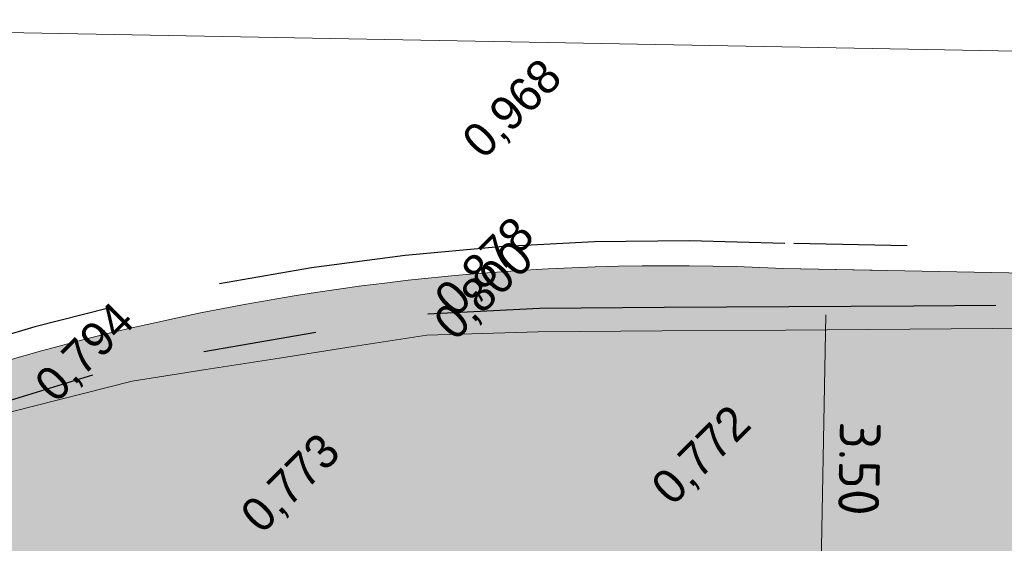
# Model space of a CAD drawing. Header units: millimetres. Extents: x 812 to 183790, y 13 to 580968.
# Tile 51 of 256: x 182461.67 to 182470.34, y 580796.48 to 580801.09. Entities that reach past the tile are written whole.
import ezdxf

# ---------------------------------------------------------------- set-up
doc = ezdxf.new("R2010")
doc.units = ezdxf.units.MM
doc.header["$LTSCALE"] = 5
for name, pattern in [('ORG-VW-030-270-STREEP-010', [3, 0.3, -2.7]), ('VH-RWSBAND', [24, 10, -2, 2, -2, 2, -2, 2, -2]), ('VH-TROTTOIRBAND_180-200', [20, 10, -2, 2, -2, 2, -2])]:
    doc.linetypes.add(name, pattern=pattern)
doc.layers.add('B-ALG-HOOGTES', color=252, linetype='Continuous')
for name, color, linetype, lineweight in [('kant verharding', 252, 'Continuous', 9), ('N-BH-VH-KANTOPSLUITING_TROTTOIRBAND_RWS-G', 10, 'VH-RWSBAND', 30), ('N-WE-VH-KANTVERHARDING-G', 7, 'Continuous', 0), ('N-XX-AL-M', 7, 'Continuous', 0), ('V-VERHARDING FIETS', 7, 'Continuous', 9), ('V-WE-VH-KANTOPSLUITING_TROTTOIRBAND_180 200-G', 6, 'VH-TROTTOIRBAND_180-200', 25)]:
    doc.layers.add(name, color=color, linetype=linetype, lineweight=lineweight)
doc.layers.add('N-WE-VH-VERHARDING_ASFALT_ROOD-A', color=12, linetype='Continuous', lineweight=9, transparency=0.7)
doc.layers.add('V-WE-VH-VERHARDING_ASFALT_ROOD-A', color=12, linetype='Continuous', lineweight=9, transparency=0.5)
doc.layers.add('N-WE-VW-MARKERING_LANGS_STREEP_030_270_010-G', color=7, linetype='ORG-VW-030-270-STREEP-010', lineweight=0, true_color=0xffffff)
doc.layers.add('V-225_V_030-270_STREEP_010CM', color=7, linetype='ORG-VW-030-270-STREEP-010', lineweight=9, true_color=0xffffff)
doc.styles.add('isocp', font='isocp.shx')
doc.styles.add('NLCS-ISO-M200-T18', font='txt', dxfattribs={"height": 0.36})
doc.dimstyles.new('NLCS-M200-T18-PIJL_X_L2_H1', dxfattribs={"dimscale": 0.2, "dimtxt": 0.36, "dimasz": 2, "dimexe": 2, "dimexo": 1, "dimgap": 0.7, "dimtad": 1, "dimzin": 0, "dimdsep": 46, "dimtxsty": 'NLCS-ISO-M200-T18', "dimcen": 0, "dimdle": 2, "dimclrd": 256, "dimclre": 256, "dimclrt": 256, "dimadec": 1, "dimazin": 0, "dimtfac": 1, "dimtofl": 0, "dimtmove": 1, "dimatfit": 0, "dimfxl": 2, "dimfxlon": 1, "dimtfillclr": 254, "dimtolj": 1, "dimtzin": 0, "dimlwd": 18, "dimlwe": 18, "dimarcsym": 0})

# ---------------------------------------------------------------- blocks, each defined once
blk = doc.blocks.new('*D6754')
at = {"layer": 'Defpoints', "color": 0, "transparency": 16777216}
for p in [(182468.3421482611, 580798.89741948), (182468.775607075, 580798.8890321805), (182468.2744369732, 580795.3980745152)]:
    blk.add_point(p, dxfattribs=at)
at = {"layer": 'N-XX-AL-M', "linetype": 'Continuous', "lineweight": 18, "transparency": 16777216}
for p, q in [((182468.5421108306, 580798.8935502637), (182469.1755322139, 580798.8812937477)), ((182468.7156342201, 580795.7896123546), (182468.7678686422, 580798.4891070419)), ((182468.4743995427, 580795.3942052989), (182469.107820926, 580795.3819487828))]:
    blk.add_line(p, q, dxfattribs=at)
at = {"layer": 'N-XX-AL-M', "transparency": 16777216}
for points in [[(182468.834522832, 580798.487817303), (182468.7012144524, 580798.4903967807), (182468.7756070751, 580798.8890321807)], [(182468.7822884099, 580795.7883226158), (182468.6489800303, 580795.7909020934), (182468.7078957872, 580795.3896872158)]]:
    blk.add_solid(points, dxfattribs=at)
at = {"layer": 'N-XX-AL-M', "transparency": 16777216, "insert": (182469.0616915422, 580797.1331689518), "char_height": 0.36, "attachment_point": 5, "rotation": 268.8914819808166, "style": 'NLCS-ISO-M200-T18'}
blk.add_mtext('\\A1;3.50', dxfattribs=at)

msp = doc.modelspace()

# ---------------------------------------------------------------- hatches: boundary and pattern name
at = {"layer": 'N-WE-VH-VERHARDING_ASFALT_ROOD-A'}
h = msp.add_hatch(color=256, dxfattribs=at)
h.dxf.hatch_style = 1
edge = h.paths.add_edge_path()
edge.add_line((182738.5888911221, 580770.094052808), (182740.6095874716, 580773.2282043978))
edge.add_line((182740.6095874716, 580773.2282043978), (182728.6522029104, 580774.7639141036))
edge.add_arc((182754.1293243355, 580973.1345679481), 200.0000000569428, 259.1365194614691, 262.68145746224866, ccw=False)
edge.add_arc((183259.5269548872, 583606.6660921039), 2881.58815890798, 258.3666440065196, 259.1365194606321, ccw=False)
edge.add_arc((182397.8348543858, 579347.3114853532), 1464.105329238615, 78.94973812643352, 80.84476196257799)
edge.add_arc((182582.4987045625, 580493.1317124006), 303.4999999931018, 80.84476196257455, 88.89148198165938)
edge.add_line((182588.3702405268, 580796.5749114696), (182468.3943311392, 580798.8964097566))
edge.add_arc((182467.3991369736, 580778.1172380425), 20.8029898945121, 87.25798082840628, 123.6145088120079)
edge.add_line((182455.882550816, 580795.4415744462), (182457.6304154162, 580792.5802576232))
edge.add_arc((182467.3991369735, 580778.1172380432), 17.45298989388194, 87.10807597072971, 124.03617484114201, ccw=False)
edge.add_line((182468.2796781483, 580795.5480011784), (182588.3054311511, 580793.2255384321))
edge.add_arc((182582.4987045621, 580493.1317123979), 300.149999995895, 80.84476196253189, 88.89148198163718, ccw=False)
edge.add_arc((182397.8348544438, 579347.3114856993), 1460.755328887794, 78.95040621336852, 80.84476196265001, ccw=False)
edge.add_arc((183259.5269548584, 583606.6660962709), 2884.938162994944, 258.3669828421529, 259.1388313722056)
edge.add_arc((182753.5760835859, 580969.6768737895), 199.8499998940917, 259.1388313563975, 260.8845427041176)
edge.add_line((182721.9149579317, 580772.3507589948), (182721.8911942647, 580772.2026533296))
edge.add_arc((182721.4159209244, 580769.240540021), 3.000000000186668, -26.730331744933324, 80.8845426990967, ccw=False)
edge.add_line((182724.0953211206, 580767.8911643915), (182726.6569782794, 580766.5967854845))
edge.add_line((182726.6569782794, 580766.5967854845), (182728.0470246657, 580769.3477745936))
edge.add_arc((182730.8584964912, 580767.9271669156), 3.150000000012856, 82.68145746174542, 153.1930014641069, ccw=False)
edge.add_line((182731.2597611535, 580771.0515047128), (182737.333520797, 580770.2714401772))
edge.add_arc((182730.9451325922, 580720.5299986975), 50.15000004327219, 81.23292553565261, 82.68145745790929, ccw=False)
at = {"layer": 'V-WE-VH-VERHARDING_ASFALT_ROOD-A', "lineweight": 0}
h = msp.add_hatch(color=256, dxfattribs=at)
h.dxf.hatch_style = 1
h.paths.add_polyline_path([(182589.1096863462, 580796.1068968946), (182586.0073218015, 580796.203546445), (182581.9997403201, 580796.2889063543), (182577.69041986, 580796.3705030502), (182573.3810993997, 580796.452099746), (182569.0717789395, 580796.5336964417), (182564.7624584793, 580796.6152931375), (182560.3648257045, 580796.6969926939), (182555.7905683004, 580796.7788979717), (182551.2163108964, 580796.8608032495), (182546.6420534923, 580796.9427085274), (182542.0677960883, 580797.0246138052), (182537.4935386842, 580797.106519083), (182533.4241942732, 580797.1837726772), (182529.4007510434, 580797.2606033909), (182525.3773078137, 580797.3374341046), (182521.3538645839, 580797.4142648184), (182517.3304213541, 580797.4910955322), (182513.0522456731, 580797.5739900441), (182508.5193375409, 580797.662948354), (182503.9864294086, 580797.751906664), (182499.4535212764, 580797.840864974), (182494.9206131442, 580797.9298232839), (182490.4663582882, 580798.0169459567), (182486.8772894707, 580798.0838766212), (182483.2882206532, 580798.1508072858), (182479.6991518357, 580798.2177379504), (182476.1100830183, 580798.284668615), (182472.5210142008, 580798.3515992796), (182470.5973896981, 580798.3689491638), (182469.5064873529, 580798.3615086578), (182468.4155850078, 580798.3540681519), (182467.3246826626, 580798.3466276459), (182466.2337803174, 580798.3391871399), (182465.2534661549, 580798.3083654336), (182464.6049165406, 580798.207400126), (182463.9563669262, 580798.1064348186), (182463.3078173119, 580798.0054695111), (182462.6592676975, 580797.9045042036), (182461.3838620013, 580797.579252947), (182460.761344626, 580797.3303028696), (182460.1388272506, 580797.0813527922), (182459.5163098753, 580796.8324027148), (182458.8937925, 580796.5834526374), (182458.3356919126, 580796.3237383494), (182457.8677748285, 580796.0489541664), (182457.3998577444, 580795.7741699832), (182456.9319406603, 580795.4993858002), (182456.4640235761, 580795.2246016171), (182455.996106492, 580794.9498174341), (182457.6163734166, 580792.5648352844), (182457.9490524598, 580792.8257313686), (182458.3435581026, 580793.0470344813), (182458.7380637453, 580793.2683375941), (182459.132569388, 580793.4896407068), (182459.5270750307, 580793.7109438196), (182459.9215806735, 580793.9322469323), (182460.3160863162, 580794.1535500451), (182460.6870190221, 580794.2965846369), (182461.0532132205, 580794.4238861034), (182461.419407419, 580794.55118757), (182461.7856016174, 580794.6784890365), (182462.1517958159, 580794.805790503), (182462.5179900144, 580794.9330919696), (182462.8888718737, 580795.0332562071), (182463.2635646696, 580795.1113586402), (182463.6382574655, 580795.1894610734), (182464.0129502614, 580795.2675635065), (182464.3876430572, 580795.3456659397), (182464.7623358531, 580795.4237683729), (182465.1279505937, 580795.4857253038), (182465.4690870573, 580795.5041471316), (182465.8102235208, 580795.5225689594), (182466.1513599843, 580795.5409907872), (182466.4924964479, 580795.559412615), (182466.8336329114, 580795.5778344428), (182467.1747693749, 580795.5962562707), (182470.6494350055, 580795.5347298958), (182474.1574059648, 580795.4723537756), (182477.6653769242, 580795.4099776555), (182481.1733478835, 580795.3476015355), (182484.6813188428, 580795.2852254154), (182488.1892898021, 580795.2228492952), (182491.9533910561, 580795.1543294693), (182495.8229061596, 580795.0832811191), (182499.692421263, 580795.0122327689), (182503.5619363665, 580794.9411844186), (182507.4314514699, 580794.8701360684), (182511.3009665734, 580794.7990877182), (182515.1339153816, 580794.7269027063), (182518.9178724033, 580794.6531947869), (182522.7018294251, 580794.5794868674), (182526.4857864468, 580794.5057789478), (182530.2697434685, 580794.4320710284), (182534.0537004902, 580794.358363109), (182537.6842512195, 580794.2882693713), (182540.4198993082, 580794.2392591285), (182543.1555473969, 580794.1902488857), (182545.8911954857, 580794.1412386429), (182548.6268435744, 580794.0922283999), (182551.3624916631, 580794.0432181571), (182554.0981397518, 580793.9942079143), (182556.7822871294, 580793.9425627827), (182559.4584166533, 580793.89050744), (182562.1345461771, 580793.8384520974), (182564.810675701, 580793.7863967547), (182567.4868052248, 580793.7343414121), (182570.1629347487, 580793.6822860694), (182572.6803606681, 580793.6325349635), (182575.0848488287, 580793.5844236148), (182577.4893369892, 580793.536312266), (182579.8938251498, 580793.4882009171), (182582.2983133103, 580793.4400895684), (182584.7028014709, 580793.3919782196), (182587.1065102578, 580793.3358961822), (182589.5084278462, 580793.2614954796), (182591.9103454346, 580793.187094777), (182594.3122630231, 580793.1126940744), (182596.7141806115, 580793.0382933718), (182599.1160981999, 580792.9638926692), (182601.5087699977, 580792.8890756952), (182603.4931198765, 580792.795874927), (182605.4774697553, 580792.7026741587), (182607.4618196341, 580792.6094733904), (182609.4461695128, 580792.5162726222), (182611.4305193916, 580792.4230718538), (182613.4148692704, 580792.3298710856), (182614.9627713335, 580792.1757063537), (182616.3581969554, 580792.0002433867), (182617.7536225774, 580791.8247804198), (182619.1490481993, 580791.6493174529), (182620.5444738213, 580791.4738544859), (182621.9398994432, 580791.298391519), (182623.9912570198, 580790.998901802), (182626.8124835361, 580790.5538415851), (182629.6337100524, 580790.1087813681), (182632.4549365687, 580789.6637211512), (182635.2761630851, 580789.2186609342), (182638.0973896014, 580788.7736007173), (182640.8283523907, 580788.3174005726), (182643.2800558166, 580787.8841243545), (182648.2079623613, 580787.0315003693), (182653.131752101, 580786.1624859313), (182658.0516669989, 580785.2708712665), (182662.9737194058, 580784.389225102), (182667.8499908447, 580783.4867984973), (182672.9889984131, 580782.5009918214), (182676.6454033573, 580781.784423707), (182680.0149993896, 580781.1103539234), (182685.3284522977, 580780.0290621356), (182690.4399871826, 580778.9888608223), (182694.1758081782, 580778.2222744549), (182696.107294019, 580777.831650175), (182697.8369903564, 580777.4844037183), (182699.3709524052, 580777.1777096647), (182700.68648724, 580776.920626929), (182702.1312932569, 580776.6422605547), (182703.49427262, 580776.3844303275), (182706.2058827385, 580775.877184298), (182711.5550079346, 580774.8977610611), (182714.6144421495, 580774.345624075), (182715.9215238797, 580774.1097346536), (182717.596106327, 580773.8064938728), (182719.0884844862, 580773.5362474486), (182720.556518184, 580773.2649380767), (182721.9843188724, 580772.9902798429), (182723.1320037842, 580772.7589874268), (182723.102158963, 580772.5819136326), (182723.3406602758, 580772.5040041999), (182723.6570317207, 580772.3278558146), (182723.9699649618, 580772.0874174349), (182724.1890743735, 580771.852173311), (182724.1880967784, 580771.8467814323), (182724.3273225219, 580771.6431309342), (182724.4747162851, 580771.364360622), (182724.6661545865, 580770.9064369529), (182724.7516776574, 580770.5767774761), (182724.8178695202, 580770.2103807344), (182724.8011371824, 580770.2365264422), (182724.8048522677, 580770.0519235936), (182724.7839971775, 580769.7666978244), (182724.6759865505, 580769.308602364), (182724.5133890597, 580768.8841591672), (182724.0823673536, 580767.9134975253), (182726.7506520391, 580766.54945436), (182727.1251284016, 580767.2896330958), (182728.115732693, 580769.2576152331), (182728.1221376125, 580769.2593501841), (182728.2961282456, 580769.5492139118), (182728.5589648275, 580769.9062651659), (182728.8372420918, 580770.1707606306), (182729.1612424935, 580770.4020696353), (182729.4919573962, 580770.6160650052), (182729.7061091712, 580770.7402970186), (182730.0285685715, 580770.8968952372), (182730.293669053, 580770.9816334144), (182730.5453813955, 580771.0386208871), (182730.8933127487, 580771.1010098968), (182731.3267052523, 580771.1373198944), (182731.6234966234, 580771.1337033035), (182731.7848688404, 580771.1180328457), (182731.9290135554, 580771.097653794), (182732.634018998, 580770.9823873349), (182733.2803960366, 580770.8729785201), (182736.4627203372, 580770.3313963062), (182737.5245159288, 580770.1539525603), (182738.5979996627, 580769.9796474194), (182738.6684158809, 580770.0975070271), (182740.7700855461, 580773.4870536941), (182740.4759759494, 580773.5575071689), (182740.3363010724, 580773.0330565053), (182740.1953031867, 580772.8756684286), (182739.9510467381, 580772.7891450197), (182739.805699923, 580772.8047949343), (182733.1970062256, 580774.0085380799), (182727.453994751, 580775.0352280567), (182722.1792958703, 580775.9660669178), (182720.4215859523, 580776.276287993), (182717.4205799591, 580776.8059404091), (182714.5770111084, 580777.2987204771), (182713.2649706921, 580777.5313622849), (182711.6640622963, 580777.809829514), (182709.8828140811, 580778.1198248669), (182708.3239898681, 580778.3929727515), (182706.947421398, 580778.636165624), (182705.895918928, 580778.8219303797), (182704.8645664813, 580779.0048687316), (182703.5116827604, 580779.2438189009), (182702.5867034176, 580779.4166404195), (182701.4799957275, 580779.6295086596), (182699.3719940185, 580780.0499235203), (182695.3982152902, 580780.8307807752), (182692.726691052, 580781.3685946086), (182690.3319686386, 580781.8559066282), (182688.5871831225, 580782.213929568), (182686.5810089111, 580782.6298872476), (182684.2334612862, 580783.1134431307), (182682.4130096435, 580783.4829327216), (182679.331068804, 580784.109038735), (182677.7338115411, 580784.4277964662), (182676.1350178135, 580784.7405678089), (182672.3742276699, 580785.4789189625), (182668.5949859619, 580786.2077734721), (182663.7054636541, 580787.1256829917), (182658.7871213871, 580788.0271171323), (182653.8648460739, 580788.9065790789), (182648.9408682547, 580789.7737365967), (182644.0182670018, 580790.6485843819), (182641.3196873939, 580791.1045816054), (182638.7751577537, 580791.5412472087), (182636.2497199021, 580791.9472219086), (182633.7242820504, 580792.3531966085), (182631.1988441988, 580792.7591713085), (182628.6734063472, 580793.1651460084), (182624.4120353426, 580793.8089814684), (182622.8515679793, 580794.0157495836), (182621.291100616, 580794.2225176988), (182619.7306332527, 580794.4292858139), (182618.1701658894, 580794.6360539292), (182616.6096985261, 580794.8428220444), (182614.4600716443, 580795.012460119), (182611.889616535, 580795.1555767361), (182609.3191614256, 580795.2986933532), (182606.7487063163, 580795.4418099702), (182604.178251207, 580795.5849265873), (182601.5191445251, 580795.7202986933), (182598.4167799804, 580795.8169482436), (182595.3144154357, 580795.913597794), (182592.212050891, 580796.0102473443)])

# ---------------------------------------------------------------- linework, layer by layer
at = {"layer": 'kant verharding', "color": 251, "lineweight": 0, "true_color": 0x696969, "flags": 128}
msp.add_lwpolyline([(182535.171659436, 580799.7055666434), (182521.488, 580799.969), (182500, 580800.265), (182457.571, 580801.0480000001), (182455.462, 580801.087)], dxfattribs=at)
at = {"layer": 'N-BH-VH-KANTOPSLUITING_TROTTOIRBAND_RWS-G', "ltscale": 0.1, "flags": 128}
for points in [[(182468.4048557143, 580799.11615787, 0.1599795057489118), (182455.7607582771, 580795.6247862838, -0.6008519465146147), (182455.3257558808, 580795.859841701), (182455.3124724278, 580796.8619742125)], [(182678.5021484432, 580784.4873757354, 0.008268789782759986), (182630.8235770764, 580792.9825838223, 0.03512487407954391), (182588.3744966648, 580796.794870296), (182468.3985872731, 580799.116368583)]]:
    msp.add_lwpolyline(points, format="xyb", dxfattribs=at)
at = {"layer": 'N-WE-VH-KANTVERHARDING-G', "flags": 128}
msp.add_lwpolyline([(182747.8334623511, 580771.9707518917, 0.02861496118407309), (182742.2126723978, 580773.0223171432), (182728.652202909, 580774.7639141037, -0.01546894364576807), (182716.4354205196, 580776.7187599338, -0.003359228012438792), (182678.4599810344, 580784.2714546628, 0.008268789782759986), (182630.7885728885, 580792.7653864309, 0.03512487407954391), (182588.3702405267, 580796.5749114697), (182468.3943311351, 580798.8964097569, 0.1599795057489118), (182455.882550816, 580795.441574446, -0.6008519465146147), (182455.1057608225, 580795.8613162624), (182455.1124769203, 580796.8633147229)], format="xyb", dxfattribs=at)
at = {"layer": 'N-WE-VW-MARKERING_LANGS_STREEP_030_270_010-G', "flags": 128}
msp.add_lwpolyline([(182456.7955472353, 580793.9469666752, -0.1615881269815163), (182468.362963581, 580797.1458339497), (182588.3363848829, 580794.8252389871, -0.03512487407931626), (182630.5101304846, 580791.0376799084, -0.008270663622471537), (182678.1245457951, 580782.5538108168, 0.003367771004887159), (182716.2198575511, 580774.9781967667, 0.01641339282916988), (182729.0726613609, 580772.9469961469), (182731.4635781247, 580772.6384699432), (182742.5663023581, 580771.2125258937, -0.02833308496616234), (182742.6219633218, 580771.2021450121), (182754.9756409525, 580768.1654425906), (182772.0509673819, 580763.9206935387, -0.1740568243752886), (182781.4669150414, 580757.6391922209), (182788.6260374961, 580747.9799363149, 0.123554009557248), (182794.9294778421, 580742.8080293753, 0.123554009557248)], format="xyb", dxfattribs=at)
at = {"layer": 'V-225_V_030-270_STREEP_010CM', "flags": 128}
msp.add_lwpolyline([(182641.0743857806, 580789.8070042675), (182638.3802513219, 580790.2577332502), (182635.5968795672, 580790.704562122), (182632.8195861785, 580791.1504152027), (182630.0422927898, 580791.5962682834), (182627.2649994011, 580792.042121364), (182624.474371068, 580792.4901151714), (182622.3602986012, 580792.7982268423), (182620.9075687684, 580792.9713149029), (182619.4790922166, 580793.1415132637), (182618.0506156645, 580793.3117116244), (182616.6221391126, 580793.4819099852), (182615.1736160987, 580793.6544968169), (182613.5432656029, 580793.8131128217), (182611.5029959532, 580793.9106520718), (182609.508671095, 580794.0059948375), (182607.5143462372, 580794.1013376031), (182605.5200213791, 580794.1966803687), (182603.5256965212, 580794.2920231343), (182601.5184307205, 580794.3879845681), (182599.1428650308, 580794.4685624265), (182596.7644864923, 580794.5481162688), (182594.3869862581, 580794.6276405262), (182592.0094860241, 580794.7071647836), (182589.6319857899, 580794.786689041), (182587.243738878, 580794.8665727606), (182584.8125461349, 580794.9198960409), (182582.3743625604, 580794.9605793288), (182579.9410796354, 580795.001180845), (182577.5077967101, 580795.041782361), (182575.074513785, 580795.082383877), (182572.64258994, 580795.1229627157), (182570.1135755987, 580795.1688414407), (182567.4365313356, 580795.2226515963), (182564.7576569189, 580795.276498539), (182562.0787825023, 580795.3303454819), (182559.3999080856, 580795.3841924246), (182556.7210336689, 580795.4380393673), (182554.0344408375, 580795.4910678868), (182551.3153774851, 580795.5378468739), (182548.5986809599, 580795.5845851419), (182545.8819844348, 580795.63132341), (182543.1652879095, 580795.678061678), (182540.4485913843, 580795.724799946), (182537.7338594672, 580795.7715044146), (182534.0950412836, 580795.8417608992), (182530.2845057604, 580795.9163856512), (182526.473454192, 580795.991020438), (182522.6624026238, 580796.065655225), (182518.8513510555, 580796.1402900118), (182515.0402994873, 580796.2149247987), (182511.2074447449, 580796.2909134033), (182507.3573636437, 580796.3679522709), (182503.506938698, 580796.444997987), (182499.6565137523, 580796.5220437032), (182495.8060888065, 580796.5990894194), (182491.9556638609, 580796.6761351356), (182488.198140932, 580796.7485472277), (182484.6820367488, 580796.8092043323), (182481.1678191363, 580796.8698288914), (182477.6536015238, 580796.9304534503), (182474.1393839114, 580796.9910780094), (182470.6251662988, 580797.0517025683), (182467.0558219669, 580797.1130935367), (182466.6591996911, 580797.087245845), (182466.3393406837, 580797.0664007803), (182466.0194816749, 580797.0455557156), (182465.6996226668, 580797.0247106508), (182465.3797636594, 580797.0038655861), (182464.9768450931, 580796.9776075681), (182464.5103632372, 580796.9051517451), (182464.1118919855, 580796.831717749), (182463.7392934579, 580796.7630518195), (182463.3666949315, 580796.6943858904), (182462.9940964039, 580796.6257199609), (182462.5490605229, 580796.5437046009), (182462.0271168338, 580796.4042820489), (182461.5928009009, 580796.240871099), (182461.2449990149, 580796.1100109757), (182460.8971971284, 580795.9791508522), (182460.5493952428, 580795.848290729), (182460.176635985, 580795.7080404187), (182459.695834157, 580795.5113036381), (182459.2088937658, 580795.2421427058), (182458.8173880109, 580795.0257341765), (182458.4258822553, 580794.8093256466), (182458.0343765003, 580794.5929171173), (182457.6428707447, 580794.3765085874), (182457.1231630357, 580794.0892352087), (182456.6840131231, 580793.747423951)], dxfattribs=at)
at = {"layer": 'V-VERHARDING FIETS'}
msp.add_polyline3d([(182455.996106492, 580794.9498174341, 0), (182456.4640235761, 580795.2246016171, 0), (182456.9319406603, 580795.4993858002, 0), (182457.3998577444, 580795.7741699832, 0), (182457.8677748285, 580796.0489541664, 0), (182458.3356919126, 580796.3237383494, 0), (182458.8937925, 580796.5834526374, 0), (182459.5163098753, 580796.8324027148, 0), (182460.1388272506, 580797.0813527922, 0), (182460.761344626, 580797.3303028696, 0), (182461.3838620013, 580797.579252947, 0), (182462.6592676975, 580797.9045042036, 0), (182463.3078173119, 580798.0054695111, 0), (182463.9563669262, 580798.1064348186, 0), (182464.6049165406, 580798.207400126, 0), (182465.2534661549, 580798.3083654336, 0), (182466.2337803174, 580798.3391871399, 0), (182467.3246826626, 580798.3466276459, 0), (182468.4155850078, 580798.3540681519, 0), (182469.5064873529, 580798.3615086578, 0), (182470.5973896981, 580798.3689491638, 0)], dxfattribs=at)
at = {"layer": 'V-WE-VH-KANTOPSLUITING_TROTTOIRBAND_180 200-G', "ltscale": 0.1, "flags": 128}
msp.add_lwpolyline([(182455.9298605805, 580795.155560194), (182456.3982655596, 580795.4200488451), (182456.8666705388, 580795.6845374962), (182457.335075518, 580795.9490261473), (182457.8034804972, 580796.2135147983), (182458.2718854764, 580796.4780034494), (182458.7170318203, 580796.6867154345), (182459.1455648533, 580796.8555869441), (182459.5740978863, 580797.0244584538), (182460.0026309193, 580797.1933299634), (182460.4311639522, 580797.362201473), (182460.9308604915, 580797.5348906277), (182462.584046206, 580798.043614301), (182465.2084308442, 580798.493777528), (182466.2452487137, 580798.5469220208), (182467.3425011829, 580798.5538555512), (182468.4397536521, 580798.5607890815), (182469.5370061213, 580798.5677226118), (182470.6342585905, 580798.5746561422), (182472.5599399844, 580798.5572842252), (182476.1424792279, 580798.4913014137), (182479.7250184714, 580798.4253186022), (182483.3075577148, 580798.3593357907), (182486.8900969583, 580798.2933529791), (182490.4726362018, 580798.2273701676), (182494.9354809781, 580798.1378584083), (182499.4783535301, 580798.0462076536), (182504.0212260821, 580797.954556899), (182508.5640986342, 580797.8629061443), (182513.1069711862, 580797.7712553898), (182517.3883341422, 580797.6910786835), (182521.4081875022, 580797.6223760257), (182525.4280408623, 580797.5536733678), (182529.4478942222, 580797.48497071), (182533.4677475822, 580797.4162680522), (182537.5336747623, 580797.3457011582), (182542.1064139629, 580797.2546276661), (182546.6791531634, 580797.163554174), (182551.251892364, 580797.0724806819), (182555.8246315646, 580796.9814071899), (182560.3973707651, 580796.8903336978), (182564.7814675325, 580796.8027453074), (182569.0712430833, 580796.716899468), (182573.3610186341, 580796.6310536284), (182577.6507941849, 580796.5452077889), (182581.9405697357, 580796.4593619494), (182585.9364270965, 580796.3710146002), (182589.0505298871, 580796.2751627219), (182592.1646326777, 580796.1793108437), (182595.2787354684, 580796.0834589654), (182598.392838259, 580795.9876070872), (182601.5069410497, 580795.891755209), (182604.183578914, 580795.7603962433), (182606.7727237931, 580795.6219358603), (182609.3618686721, 580795.4834754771), (182611.9510135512, 580795.345015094), (182614.5401584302, 580795.206554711), (182616.7105907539, 580795.0391487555), (182618.2948255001, 580794.8312189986), (182619.8790602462, 580794.6232892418), (182621.4632949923, 580794.4153594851), (182623.0475297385, 580794.2074297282), (182624.6317644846, 580793.9994999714)], dxfattribs=at)

# ---------------------------------------------------------------- texts
at = {"layer": 'B-ALG-HOOGTES', "char_height": 0.3, "attachment_point": 4, "rotation": 45.000000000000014, "line_spacing_factor": 0.8, "style": 'isocp'}
for s, insert in [('{\\Fdgn000|c0;\\C251;0,968}', (182465.6653286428, 580799.9338345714)), ('{\\Fdgn000|c0;\\C251;0,878}', (182465.4223093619, 580798.5417218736)), ('{\\Fdgn000|c0;\\C251;0,800}', (182465.4156035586, 580798.333606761)), ('{\\Fdgn000|c0;\\C251;0,794}', (182461.9026264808, 580797.7867113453)), ('{\\Fdgn000|c0;\\C251;0,772}', (182467.3299837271, 580796.881808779)), ('{\\Fdgn000|c0;\\C251;0,773}', (182463.7144494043, 580796.6351522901))]:
    msp.add_mtext(s, dxfattribs=dict(at, insert=insert))

# ---------------------------------------------------------------- dimensions: what is measured, and where the dimension line sits
at = {"layer": 'N-XX-AL-M'}
dim = msp.add_aligned_dim(p1=(182468.2744369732, 580795.3980745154), p2=(182468.3421482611, 580798.8974194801), distance=-0.43353995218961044, dimstyle='NLCS-M200-T18-PIJL_X_L2_H1', dxfattribs=at)
dim.commit()
dim.dimension.update_dxf_attribs({"geometry": '*D6754', "text_midpoint": (182469.0616915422, 580797.1331689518)})

doc.saveas('drawing.dxf')
